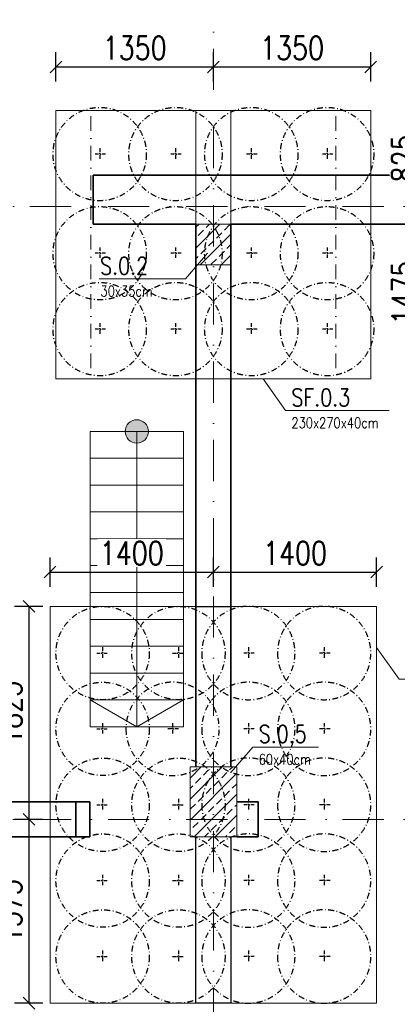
# Model space of a CAD drawing. Header units: millimetres. Extents: x -62590 to 46238, y 147773 to 522018.
# Tile 91 of 93: x 30327 to 33565, y 508548 to 516984. Entities that reach past the tile are written whole.
import ezdxf

# ---------------------------------------------------------------- set-up
doc = ezdxf.new("R2010")
doc.units = ezdxf.units.MM
for name, pattern in [('CENTER', [4, 2, -0.9, 0.2, -0.9]), ('DASHDOT', [25.4, 12.7, -6.35, 0, -6.35]), ('Kropki i Kreski', [6.702778, 3.527778, -1.763889, 0, -1.411111])]:
    doc.linetypes.add(name, pattern=pattern)
for name, color, linetype in [('!PB_Wyburzenia', 251, 'Do wyburzenia'), ('e-cad_cienkie', 1, 'Continuous'), ('e-cad_opisy', 7, 'Continuous'), ('e-cad_wymiary', 1, 'Continuous'), ('e-cad_wypelnienia', 254, 'Continuous'), ('Konstrukcja - Schody', 7, 'Continuous'), ('Konstrukcja - Siatka mod', 9, 'Continuous'), ('Konstrukcja - Słupy', 7, 'Continuous'), ('Konstrukcja - Ściany nośne wew..P', 7, 'Continuous'), ('Konstrukcja - Ściany zewnętrzne', 7, 'Continuous')]:
    doc.layers.add(name, color=color, linetype=linetype)
doc.layers.add('JET800', color=133, linetype='CENTER', lineweight=25)
doc.layers.add('KONSTRUKCJA', color=3, linetype='Continuous', lineweight=0)
doc.styles.add('e-cad_1', font='simplex.shx', dxfattribs={"width": 0.8})
doc.styles.get("Standard").update_dxf_attribs({"font": 'arial.ttf'})
doc.linetypes.add('Do wyburzenia', pattern='A,1.7,["/",Standard,S=1,R=10,X=-0.195,Y=-0.57],-0.5,["",Standard,S=1,R=10,X=-0.195,Y=-0.57],1.7', length=3.9)
doc.dimstyles.new('e-cad_1_100_[mm]', dxfattribs={"dimscale": 100, "dimtxt": 2, "dimasz": 1, "dimexe": 1.25, "dimexo": 0.625, "dimtad": 1, "dimdec": 0, "dimrnd": 1, "dimzin": 1, "dimtxsty": 'e-cad_1', "dimblk": 'OBLIQUE', "dimcen": 2.5, "dimclrd": 8, "dimclre": 8, "dimclrt": 1, "dimadec": 0, "dimazin": 0, "dimtfac": 1, "dimtix": 1, "dimtmove": 1, "dimatfit": 3, "dimfxl": 1.25, "dimfxlon": 1, "dimtfill": 1, "dimarcsym": 0})
pattern_1 = [(45, (0, 32200), (-89.80256, 89.80256), []), (45, (89.8, 32200), (-89.80256, 89.80256), [63.5, -31.75])]

# ---------------------------------------------------------------- blocks, each defined once
blk = doc.blocks.new('Rysunek_1_1 - ProBuild')
at = {"layer": 'Konstrukcja - Schody', "linetype": 'Continuous', "lineweight": 13}
blk.add_hatch(color=9, dxfattribs=at).paths.add_polyline_path([(17243.1, 10753.8, 1), (17243.1, 10953.8, 1)])
at = {"layer": '!PB_Wyburzenia', "lineweight": 35, "ltscale": 40, "flags": 128}
for points in [[(16840.9, 7680), (16720, 7680)], [(16840.9, 7680), (16840.9, 7380)], [(16720, 7380), (16840.9, 7380)]]:
    blk.add_lwpolyline(points, dxfattribs=at)
at = {"layer": 'Konstrukcja - Schody', "color": 252, "linetype": 'Continuous', "lineweight": 13, "ltscale": 100}
for p, q in [((16843.1, 10853.8), (16843.1, 8323.8)), ((17643.1, 10853.8), (16843.1, 10853.8)), ((17643.1, 10853.8), (16843.1, 10853.8)), ((17243.1, 10853.8), (17243.1, 8323.8)), ((17643.1, 10853.8), (17643.1, 8323.8)), ((17643.1, 10623.8), (16843.1, 10623.8)), ((17643.1, 10393.8), (16843.1, 10393.8)), ((17643.1, 10163.8), (16843.1, 10163.8)), ((17643.1, 9933.8), (16843.1, 9933.8)), ((17643.1, 9703.8), (16843.1, 9703.8)), ((17643.1, 9473.8), (16843.1, 9473.8)), ((17643.1, 9243.8), (16843.1, 9243.8)), ((17643.1, 9013.8), (16843.1, 9013.8)), ((17643.1, 8783.8), (16843.1, 8783.8)), ((17643.1, 8553.8), (16843.1, 8553.8)), ((17243.1, 8323.8), (16843.1, 8553.8)), ((17243.1, 8323.8), (17643.1, 8553.8)), ((17643.1, 8323.8), (16843.1, 8323.8)), ((17643.1, 8323.8), (16843.1, 8323.8))]:
    blk.add_line(p, q, dxfattribs=at)
blk.add_circle((17243.1, 10853.8), 100, dxfattribs=at)
at = {"layer": 'Konstrukcja - Siatka mod', "linetype": 'Kropki i Kreski', "lineweight": 13, "ltscale": 100}
for p, q in [((17900, 16814.8), (17900, -150)), ((-3114.7, 12780), (27603.8, 12780)), ((-3114.7, 7530), (27603.8, 7530))]:
    blk.add_line(p, q, dxfattribs=at)
at = {"layer": 'Konstrukcja - Słupy', "color": 252, "linetype": 'Continuous', "lineweight": 35, "ltscale": 100, "flags": 128}
blk.add_lwpolyline([(18050, 12380), (18050, 12380), (18050, 12630), (18050, 12630)], dxfattribs=at)
at = {"layer": 'Konstrukcja - Ściany nośne wew..P', "color": 252, "linetype": 'Continuous', "lineweight": 35, "ltscale": 100}
for p, q in [((16720, 7495), (16720, 7680)), ((18284.8, 7680), (18284.8, 7380)), ((16720, 7380), (16720, 7495))]:
    blk.add_line(p, q, dxfattribs=at)
at = {"layer": 'Konstrukcja - Ściany nośne wew..P', "color": 252, "linetype": 'Continuous', "lineweight": 35, "ltscale": 100, "flags": 128}
for points in [[(17750, 12630), (17750, 7980)], [(18050, 7980), (18050, 12380)], [(16720, 7680), (14201.8, 7680)], [(18284.8, 7680), (18100, 7680)], [(14970, 7380), (16720, 7380)], [(18100, 7380), (18284.8, 7380)]]:
    blk.add_lwpolyline(points, dxfattribs=at)
at = {"layer": 'Konstrukcja - Ściany zewnętrzne', "color": 252, "linetype": 'Continuous', "lineweight": 35, "ltscale": 100}
for p, q in [((16870, 12880), (16870, 13050)), ((16870, 12830), (16870, 12880)), ((16870, 12630), (16870, 12830))]:
    blk.add_line(p, q, dxfattribs=at)
at = {"layer": 'Konstrukcja - Ściany zewnętrzne', "color": 252, "linetype": 'Continuous', "lineweight": 35, "ltscale": 100, "flags": 128}
for points in [[(18050, 13050), (16870, 13050)], [(23920, 13050), (18050, 13050)], [(16870, 12630), (17750, 12630)], [(18050, 12630), (23890, 12630)]]:
    blk.add_lwpolyline(points, dxfattribs=at)
blk = doc.blocks.new('Opis - Stopy fundamentowe')
at = {"layer": 'e-cad_opisy', "color": 0, "ltscale": 0.04, "style": 'e-cad_1', "width": 0.8}
for tag, p, height, flags in [('SF - NAZWA', (0.5, 0.5), 3, 8), ('SF - PRZEKRÓJ', (0.5, -3), 2, 4)]:
    blk.add_attdef(tag, p, '', height=height, dxfattribs=dict(at, flags=flags))
blk = doc.blocks.new('JET800')
at = {"layer": 'JET800', "color": 0, "linetype": 'CENTER', "ltscale": 15}
for points in [[(-50, 0), (50, 0)], [(0, 50), (0, -50)]]:
    blk.add_lwpolyline(points, dxfattribs=at)
at = {"layer": 'JET800', "color": 0, "linetype": 'CENTER', "ltscale": 25}
blk.add_circle((0, 0), 400, dxfattribs=at)
blk = doc.blocks.new('_Oblique')
at = {"color": 0, "linetype": 'ByBlock', "lineweight": -2}
blk.add_line((-0.5, -0.5), (0.5, 0.5), dxfattribs=at)
blk = doc.blocks.new('*D419')
at = {"layer": 'Defpoints', "color": 0, "ltscale": 40}
for p in [(33338, 516207.7), (33490.8, 515382.7), (33780.8, 515382.7)]:
    blk.add_point(p, dxfattribs=at)
at = {"layer": 'e-cad_wymiary', "color": 8, "linetype": 'ByBlock', "lineweight": -2, "ltscale": 40}
for p, q in [((33655.8, 516207.7), (33905.8, 516207.7)), ((33780.8, 516207.7), (33780.8, 515382.7)), ((33655.8, 515382.7), (33905.8, 515382.7))]:
    blk.add_line(p, q, dxfattribs=at)
at = {"layer": 'e-cad_wymiary', "color": 8, "lineweight": -2, "ltscale": 40, "xscale": 100, "yscale": 100, "zscale": 100}
for p, rotation in [((33780.8, 516207.7), 90), ((33780.8, 515382.7), 270)]:
    blk.add_blockref('_Oblique', p, dxfattribs=dict(at, rotation=rotation))
at = {"layer": 'e-cad_wymiary', "color": 1, "ltscale": 40, "insert": (33618.3, 515795.2), "char_height": 200, "attachment_point": 5, "rotation": 90, "style": 'e-cad_1', "bg_fill": 3, "box_fill_scale": 1.1, "bg_fill_color": 257, "bg_fill_transparency": 0}
blk.add_mtext('825', dxfattribs=at)
blk = doc.blocks.new('*D420')
at = {"layer": 'Defpoints', "color": 0, "ltscale": 40}
for p in [(33490.8, 515382.7), (33338, 513907.7), (33780.8, 513907.7)]:
    blk.add_point(p, dxfattribs=at)
at = {"layer": 'e-cad_wymiary', "color": 8, "linetype": 'ByBlock', "lineweight": -2, "ltscale": 40}
for p, q in [((33655.8, 515382.7), (33905.8, 515382.7)), ((33780.8, 515382.7), (33780.8, 513907.7)), ((33655.8, 513907.7), (33905.8, 513907.7))]:
    blk.add_line(p, q, dxfattribs=at)
at = {"layer": 'e-cad_wymiary', "color": 8, "lineweight": -2, "ltscale": 40, "xscale": 100, "yscale": 100, "zscale": 100}
for p, rotation in [((33780.8, 515382.7), 90), ((33780.8, 513907.7), 270)]:
    blk.add_blockref('_Oblique', p, dxfattribs=dict(at, rotation=rotation))
at = {"layer": 'e-cad_wymiary', "color": 1, "ltscale": 40, "insert": (33618.3, 514645.2), "char_height": 200, "attachment_point": 5, "rotation": 90, "style": 'e-cad_1', "bg_fill": 3, "box_fill_scale": 1.1, "bg_fill_color": 257, "bg_fill_transparency": 0}
blk.add_mtext('1475', dxfattribs=at)
blk = doc.blocks.new('*D421')
at = {"layer": 'Defpoints', "color": 0, "ltscale": 40}
for p in [(31988, 516579.9), (30638, 516207.7), (31988, 516207.7)]:
    blk.add_point(p, dxfattribs=at)
at = {"layer": 'e-cad_wymiary', "color": 8, "linetype": 'ByBlock', "lineweight": -2, "ltscale": 40}
for p, q in [((30638, 516454.9), (30638, 516704.9)), ((31988, 516454.9), (31988, 516704.9)), ((30638, 516579.9), (31988, 516579.9))]:
    blk.add_line(p, q, dxfattribs=at)
at = {"layer": 'e-cad_wymiary', "color": 8, "lineweight": -2, "ltscale": 40, "xscale": 100, "yscale": 100, "zscale": 100, "rotation": 180}
blk.add_blockref('_Oblique', (30638, 516579.9), dxfattribs=at)
at = {"layer": 'e-cad_wymiary', "color": 8, "lineweight": -2, "ltscale": 40, "xscale": 100, "yscale": 100, "zscale": 100}
blk.add_blockref('_Oblique', (31988, 516579.9), dxfattribs=at)
at = {"layer": 'e-cad_wymiary', "color": 1, "ltscale": 40, "insert": (31313, 516742.4), "char_height": 200, "attachment_point": 5, "style": 'e-cad_1', "bg_fill": 3, "box_fill_scale": 1.1, "bg_fill_color": 257, "bg_fill_transparency": 0}
blk.add_mtext('1350', dxfattribs=at)
blk = doc.blocks.new('*D422')
at = {"layer": 'Defpoints', "color": 0, "ltscale": 40}
for p in [(33338, 516579.9), (31988, 516207.7), (33338, 516207.7)]:
    blk.add_point(p, dxfattribs=at)
at = {"layer": 'e-cad_wymiary', "color": 8, "linetype": 'ByBlock', "lineweight": -2, "ltscale": 40}
for p, q in [((31988, 516454.9), (31988, 516704.9)), ((33338, 516454.9), (33338, 516704.9)), ((31988, 516579.9), (33338, 516579.9))]:
    blk.add_line(p, q, dxfattribs=at)
at = {"layer": 'e-cad_wymiary', "color": 8, "lineweight": -2, "ltscale": 40, "xscale": 100, "yscale": 100, "zscale": 100, "rotation": 180}
blk.add_blockref('_Oblique', (31988, 516579.9), dxfattribs=at)
at = {"layer": 'e-cad_wymiary', "color": 8, "lineweight": -2, "ltscale": 40, "xscale": 100, "yscale": 100, "zscale": 100}
blk.add_blockref('_Oblique', (33338, 516579.9), dxfattribs=at)
at = {"layer": 'e-cad_wymiary', "color": 1, "ltscale": 40, "insert": (32663, 516742.4), "char_height": 200, "attachment_point": 5, "style": 'e-cad_1', "bg_fill": 3, "box_fill_scale": 1.1, "bg_fill_color": 257, "bg_fill_transparency": 0}
blk.add_mtext('1350', dxfattribs=at)
blk = doc.blocks.new('*D423')
at = {"layer": 'Defpoints', "color": 0, "ltscale": 40}
for p in [(31988, 512251.4), (30588, 511957.7), (31988, 511957.7)]:
    blk.add_point(p, dxfattribs=at)
at = {"layer": 'e-cad_wymiary', "color": 8, "linetype": 'ByBlock', "lineweight": -2, "ltscale": 40}
for p, q in [((30588, 512126.4), (30588, 512376.4)), ((31988, 512126.4), (31988, 512376.4)), ((30588, 512251.4), (31988, 512251.4))]:
    blk.add_line(p, q, dxfattribs=at)
at = {"layer": 'e-cad_wymiary', "color": 8, "lineweight": -2, "ltscale": 40, "xscale": 100, "yscale": 100, "zscale": 100, "rotation": 180}
blk.add_blockref('_Oblique', (30588, 512251.4), dxfattribs=at)
at = {"layer": 'e-cad_wymiary', "color": 8, "lineweight": -2, "ltscale": 40, "xscale": 100, "yscale": 100, "zscale": 100}
blk.add_blockref('_Oblique', (31988, 512251.4), dxfattribs=at)
at = {"layer": 'e-cad_wymiary', "color": 1, "ltscale": 40, "insert": (31288, 512413.9), "char_height": 200, "attachment_point": 5, "style": 'e-cad_1', "bg_fill": 3, "box_fill_scale": 1.1, "bg_fill_color": 257, "bg_fill_transparency": 0}
blk.add_mtext('1400', dxfattribs=at)
blk = doc.blocks.new('*D424')
at = {"layer": 'Defpoints', "color": 0, "ltscale": 40}
for p in [(33388, 512251.4), (31988, 511957.7), (33388, 511957.7)]:
    blk.add_point(p, dxfattribs=at)
at = {"layer": 'e-cad_wymiary', "color": 8, "linetype": 'ByBlock', "lineweight": -2, "ltscale": 40}
for p, q in [((31988, 512126.4), (31988, 512376.4)), ((33388, 512126.4), (33388, 512376.4)), ((31988, 512251.4), (33388, 512251.4))]:
    blk.add_line(p, q, dxfattribs=at)
at = {"layer": 'e-cad_wymiary', "color": 8, "lineweight": -2, "ltscale": 40, "xscale": 100, "yscale": 100, "zscale": 100, "rotation": 180}
blk.add_blockref('_Oblique', (31988, 512251.4), dxfattribs=at)
at = {"layer": 'e-cad_wymiary', "color": 8, "lineweight": -2, "ltscale": 40, "xscale": 100, "yscale": 100, "zscale": 100}
blk.add_blockref('_Oblique', (33388, 512251.4), dxfattribs=at)
at = {"layer": 'e-cad_wymiary', "color": 1, "ltscale": 40, "insert": (32688, 512413.9), "char_height": 200, "attachment_point": 5, "style": 'e-cad_1', "bg_fill": 3, "box_fill_scale": 1.1, "bg_fill_color": 257, "bg_fill_transparency": 0}
blk.add_mtext('1400', dxfattribs=at)
blk = doc.blocks.new('*D425')
at = {"layer": 'Defpoints', "color": 0, "ltscale": 40}
for p in [(30588, 511957.7), (30406.7, 510132.7), (30588, 510132.7)]:
    blk.add_point(p, dxfattribs=at)
at = {"layer": 'e-cad_wymiary', "color": 8, "linetype": 'ByBlock', "lineweight": -2, "ltscale": 40}
for p, q in [((30525.5, 511957.7), (30281.7, 511957.7)), ((30406.7, 511957.7), (30406.7, 510132.7)), ((30525.5, 510132.7), (30281.7, 510132.7))]:
    blk.add_line(p, q, dxfattribs=at)
at = {"layer": 'e-cad_wymiary', "color": 8, "lineweight": -2, "ltscale": 40, "xscale": 100, "yscale": 100, "zscale": 100}
for p, rotation in [((30406.7, 511957.7), 90), ((30406.7, 510132.7), 270)]:
    blk.add_blockref('_Oblique', p, dxfattribs=dict(at, rotation=rotation))
at = {"layer": 'e-cad_wymiary', "color": 1, "ltscale": 40, "insert": (30244.2, 511045.2), "char_height": 200, "attachment_point": 5, "rotation": 90, "style": 'e-cad_1', "bg_fill": 3, "box_fill_scale": 1.1, "bg_fill_color": 257, "bg_fill_transparency": 0}
blk.add_mtext('1825', dxfattribs=at)
blk = doc.blocks.new('*D426')
at = {"layer": 'Defpoints', "color": 0, "ltscale": 40}
for p in [(30588, 510132.7), (30406.7, 508557.7), (30588, 508557.7)]:
    blk.add_point(p, dxfattribs=at)
at = {"layer": 'e-cad_wymiary', "color": 8, "linetype": 'ByBlock', "lineweight": -2, "ltscale": 40}
for p, q in [((30525.5, 510132.7), (30281.7, 510132.7)), ((30406.7, 510132.7), (30406.7, 508557.7)), ((30525.5, 508557.7), (30281.7, 508557.7))]:
    blk.add_line(p, q, dxfattribs=at)
at = {"layer": 'e-cad_wymiary', "color": 8, "lineweight": -2, "ltscale": 40, "xscale": 100, "yscale": 100, "zscale": 100}
for p, rotation in [((30406.7, 510132.7), 90), ((30406.7, 508557.7), 270)]:
    blk.add_blockref('_Oblique', p, dxfattribs=dict(at, rotation=rotation))
at = {"layer": 'e-cad_wymiary', "color": 1, "ltscale": 40, "insert": (30244.2, 509345.2), "char_height": 200, "attachment_point": 5, "rotation": 90, "style": 'e-cad_1', "bg_fill": 3, "box_fill_scale": 1.1, "bg_fill_color": 257, "bg_fill_transparency": 0}
blk.add_mtext('1575', dxfattribs=at)

msp = doc.modelspace()

# ---------------------------------------------------------------- hatches: boundary and pattern name
at = {"layer": 'e-cad_wypelnienia', "linetype": 'Continuous', "lineweight": 0}
h = msp.add_hatch(dxfattribs=at)
h.set_pattern_fill('ANSI33', color=256, scale=20)
h.set_pattern_definition(pattern_1)
h.paths.add_polyline_path([(31838, 515232.7), (31838, 514882.7), (32138, 514882.7), (32138, 515232.7)])
h = msp.add_hatch(dxfattribs=at)
h.set_pattern_fill('ANSI33', color=256, scale=20)
h.set_pattern_definition(pattern_1)
h.paths.add_polyline_path([(31788, 509982.7), (31788, 510582.7), (32188, 510582.7), (32188, 509982.7)])

# ---------------------------------------------------------------- linework, layer by layer
at = {"layer": 'e-cad_cienkie', "lineweight": 18}
for points in [[(31009.6, 514763.2), (31749.6, 514763.2), (31938, 514982.7)], [(33496.1, 513635.8), (32607.3, 513635.8), (32414.7, 513907.7)], [(34469.4, 511334.5), (33580.6, 511334.5), (33388, 511606.5)], [(32890.4, 510752.3), (32326.4, 510752.3), (32138, 510532.8)]]:
    msp.add_lwpolyline(points, dxfattribs=at)
at = {"layer": 'e-cad_cienkie', "color": 2, "linetype": 'ByBlock', "ltscale": 40}
for points in [[(31838, 510582.7), (31838, 511957.7), (32138, 511957.7), (32138, 510582.7)], [(32138, 509982.7), (32138, 508557.7), (31838, 508557.7), (31838, 509982.7)]]:
    msp.add_lwpolyline(points, dxfattribs=at)
at = {"layer": 'KONSTRUKCJA', "linetype": 'DASHDOT', "lineweight": 0, "ltscale": 10}
for p, q in [((30938, 516157.7), (30938, 513957.7)), ((33038, 516157.7), (33038, 513957.7))]:
    msp.add_line(p, q, dxfattribs=at)
at = {"layer": 'KONSTRUKCJA', "color": 2, "linetype": 'Continuous', "lineweight": 0}
for points in [[(30638, 513907.7), (33338, 513907.7), (33338, 516207.7), (30638, 516207.7)], [(31838, 516207.7), (32138, 516207.7), (32138, 513907.7), (31838, 513907.7)], [(31838, 514882.7), (32138, 514882.7), (32138, 515232.7), (31838, 515232.7)], [(33388, 508557.7), (33388, 511957.7), (30588, 511957.7), (30588, 508557.7)], [(31788, 509982.7), (32188, 509982.7), (32188, 510582.7), (31788, 510582.7)]]:
    msp.add_lwpolyline(points, close=True, dxfattribs=at)

# ---------------------------------------------------------------- block references
at = {"layer": 'e-cad_cienkie', "ltscale": 10}
msp.add_blockref('Rysunek_1_1 - ProBuild', (14088, 502602.7), dxfattribs=at)
at = {"layer": 'e-cad_wymiary', "ltscale": 40}
ref = msp.add_blockref('Opis - Stopy fundamentowe', (31731.1, 514763.2), dxfattribs=dict(at, xscale=-50, yscale=50, zscale=50, rotation=359.9999999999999))
ref.add_attrib('SF - NAZWA', 'S.0.2', (31016.5, 514799.9), dxfattribs={"layer": 'e-cad_opisy', "ltscale": 40, "height": 150, "style": 'e-cad_1', "width": 0.8, "flags": 8})
ref.add_attrib('SF - PRZEKRÓJ', '30x35cm', (31020.1, 514613.2), dxfattribs={"layer": 'e-cad_opisy', "ltscale": 40, "height": 90, "style": 'e-cad_1', "width": 0.8, "flags": 4})
ref = msp.add_blockref('Opis - Stopy fundamentowe', (32607.3, 513635.8), dxfattribs=dict(at, xscale=-50, yscale=50, zscale=50))
ref.add_attrib('SF - NAZWA', 'SF.0.3', (32657.3, 513672.5), dxfattribs={"layer": 'e-cad_opisy', "ltscale": 40, "height": 150, "style": 'e-cad_1', "width": 0.8, "flags": 8})
ref.add_attrib('SF - PRZEKRÓJ', '230x270x40cm', (32657.3, 513485.8), dxfattribs={"layer": 'e-cad_opisy', "ltscale": 40, "height": 90, "style": 'e-cad_1', "width": 0.8, "flags": 4})
ref = msp.add_blockref('Opis - Stopy fundamentowe', (32326.4, 510752.3), dxfattribs=dict(at, xscale=-50, yscale=50, zscale=50))
ref.add_attrib('SF - NAZWA', 'S.0.5', (32376.4, 510789), dxfattribs={"layer": 'e-cad_opisy', "ltscale": 40, "height": 150, "style": 'e-cad_1', "width": 0.8, "flags": 8})
ref.add_attrib('SF - PRZEKRÓJ', '60x40cm', (32376.4, 510602.3), dxfattribs={"layer": 'e-cad_opisy', "ltscale": 40, "height": 90, "style": 'e-cad_1', "width": 0.8, "flags": 4})
at = {"layer": 'JET800', "color": 9, "ltscale": 5, "rotation": 270}
for p in [(31013, 515833.1), (31663, 515833.1), (32313, 515833.1), (32963, 515833.1), (31013, 514983.1), (31663, 514983.1), (32313, 514983.1), (32963, 514983.1), (31013, 514333.1), (31663, 514333.1), (32313, 514333.1), (32963, 514333.1)]:
    msp.add_blockref('JET800', p, dxfattribs=at)
at = {"layer": 'JET800', "color": 9, "ltscale": 5}
for p in [(31038, 511557.7), (31688, 511557.7), (31038, 510907.7), (31038, 510257.7), (31688, 510257.7), (31038, 509607.7), (31688, 509607.7), (31038, 508957.7), (31688, 508957.7)]:
    msp.add_blockref('JET800', p, dxfattribs=at)
at = {"layer": 'JET800', "color": 9, "ltscale": 5, "xscale": -1}
for p in [(32288, 511557.7), (32938, 511557.7), (31638, 510907.7), (32288, 510907.7), (32938, 510907.7), (32288, 510257.7), (32938, 510257.7), (32288, 509607.7), (32938, 509607.7), (32288, 508957.7), (32938, 508957.7)]:
    msp.add_blockref('JET800', p, dxfattribs=at)

# ---------------------------------------------------------------- next in the draw order: dimensions: what is measured, and where the dimension line sits
at = {"layer": 'e-cad_wymiary', "linetype": 'ByBlock', "ltscale": 40}
for base, p1, p2, picture, middle in [((31988, 516579.9), (30638, 516207.7), (31988, 516207.7), '*D421', (31313, 516742.4)), ((31988, 512251.4), (30588, 511957.7), (31988, 511957.7), '*D423', (31288, 512413.9))]:
    dim = msp.add_linear_dim(base=base, p1=p1, p2=p2, dimstyle='e-cad_1_100_[mm]', dxfattribs=at)
    dim.commit()
    dim.dimension.update_dxf_attribs({"geometry": picture, "text_midpoint": middle})
dim = msp.add_linear_dim(base=(33780.8, 515382.7), p1=(33338, 516207.7), p2=(33490.8, 515382.7), angle=90, dimstyle='e-cad_1_100_[mm]', dxfattribs=at)
dim.commit()
dim.dimension.update_dxf_attribs({"geometry": '*D419', "text_midpoint": (33618.3, 515795.2)})

# ---------------------------------------------------------------- next in the draw order: dimensions: what is measured, and where the dimension line sits
for base, p1, p2, picture, middle in [((33338, 516579.9), (31988, 516207.7), (33338, 516207.7), '*D422', (32663, 516742.4)), ((33388, 512251.4), (31988, 511957.7), (33388, 511957.7), '*D424', (32688, 512413.9))]:
    dim = msp.add_linear_dim(base=base, p1=p1, p2=p2, dimstyle='e-cad_1_100_[mm]', dxfattribs=at)
    dim.commit()
    dim.dimension.update_dxf_attribs({"geometry": picture, "text_midpoint": middle})
for base, p1, p2, picture, middle in [((33780.8, 513907.7), (33490.8, 515382.7), (33338, 513907.7), '*D420', (33618.3, 514645.2)), ((30406.7, 510132.7), (30588, 511957.7), (30588, 510132.7), '*D425', (30244.2, 511045.2))]:
    dim = msp.add_linear_dim(base=base, p1=p1, p2=p2, angle=90, dimstyle='e-cad_1_100_[mm]', dxfattribs=at)
    dim.commit()
    dim.dimension.update_dxf_attribs({"geometry": picture, "text_midpoint": middle})

# ---------------------------------------------------------------- next in the draw order: dimensions: what is measured, and where the dimension line sits
dim = msp.add_linear_dim(base=(30406.7, 508557.7), p1=(30588, 510132.7), p2=(30588, 508557.7), angle=90, dimstyle='e-cad_1_100_[mm]', dxfattribs=at)
dim.commit()
dim.dimension.update_dxf_attribs({"geometry": '*D426', "text_midpoint": (30244.2, 509345.2)})

doc.saveas('drawing.dxf')
